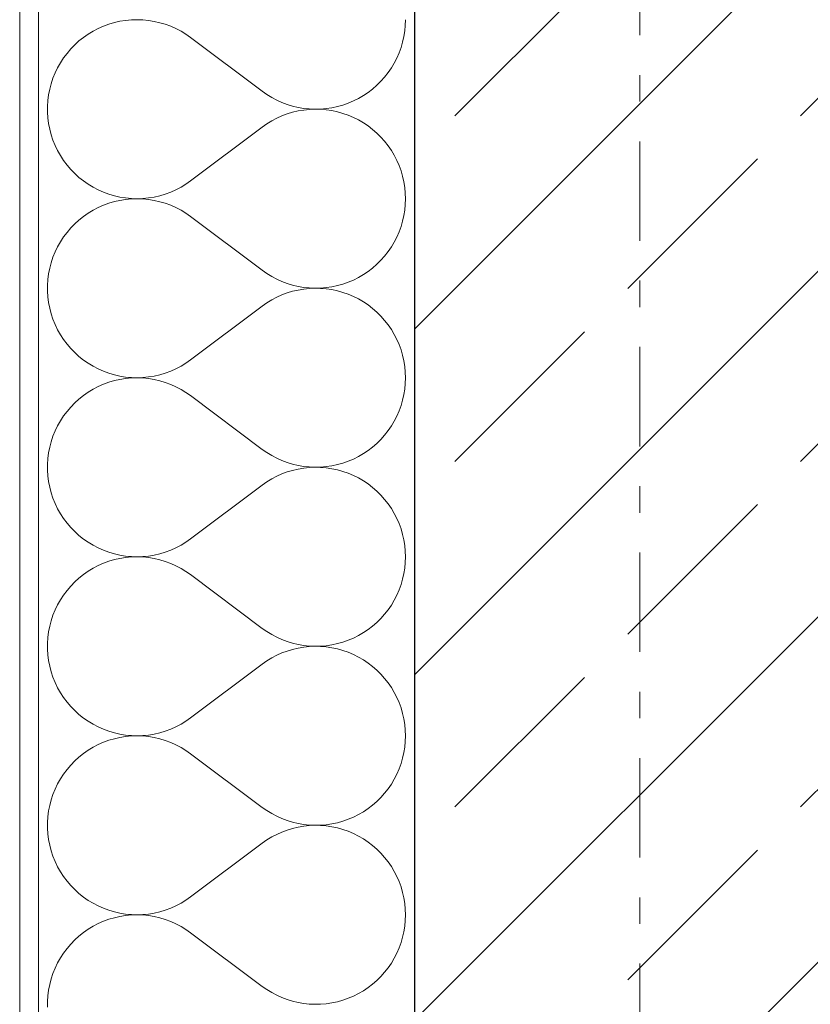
# Model space of a CAD drawing. Extents: x 100 to 2982, y 37 to 2050.
# Tile 45 of 135: x 620 to 662, y 1341 to 1393. Entities that reach past the tile are written whole.
import ezdxf
from ezdxf.xclip import XClip

# ---------------------------------------------------------------- set-up
doc = ezdxf.new("R2010")
doc.units = 0
doc.header["$MEASUREMENT"] = 0
doc.header["$XCLIPFRAME"] = 0
doc.linetypes.add('Przerywana podwójnie', pattern=[54.680554, 26.458333, -10.583333, 7.055556, -10.583333])
for name, color, linetype in [('410-K Osie', 7, 'Continuous'), ('420-K Ściany', 7, 'Continuous'), ('820-G Rysunki Obrazki', 7, 'Continuous')]:
    doc.layers.add(name, color=color, linetype=linetype)

# ---------------------------------------------------------------- blocks, each defined once
blk = doc.blocks.new('*X23')
at = {"layer": '420-K Ściany', "color": 174, "linetype": 'Continuous', "lineweight": 5, "ltscale": 0.2}
for p, q in [((625.137, 1393.388), (624.839, 1393.32)), ((625.438, 1393.436), (625.137, 1393.388)), ((625.743, 1393.465), (625.438, 1393.436)), ((626.048, 1393.474), (625.743, 1393.465)), ((626.353, 1393.464), (626.048, 1393.474)), ((626.658, 1393.434), (626.353, 1393.464)), ((626.959, 1393.385), (626.658, 1393.434)), ((627.257, 1393.316), (626.959, 1393.385)), ((640.316, 1393.173), (640.326, 1393.474)), ((623.708, 1392.864), (623.446, 1392.706)), ((623.979, 1393.005), (623.708, 1392.864)), ((624.259, 1393.129), (623.979, 1393.005)), ((624.546, 1393.234), (624.259, 1393.129)), ((624.839, 1393.32), (624.546, 1393.234)), ((627.55, 1393.229), (627.257, 1393.316)), ((627.836, 1393.123), (627.55, 1393.229)), ((628.115, 1392.998), (627.836, 1393.123)), ((628.386, 1392.857), (628.115, 1392.998)), ((628.647, 1392.698), (628.386, 1392.857)), ((640.24, 1392.576), (640.288, 1392.874)), ((640.288, 1392.874), (640.316, 1393.173)), ((622.957, 1392.341), (622.73, 1392.136)), ((623.196, 1392.532), (622.957, 1392.341)), ((623.446, 1392.706), (623.196, 1392.532)), ((628.897, 1392.522), (628.647, 1392.698)), ((628.897, 1392.522), (632.707, 1389.665)), ((640.174, 1392.282), (640.24, 1392.576)), ((622.517, 1391.917), (622.319, 1391.684)), ((622.73, 1392.136), (622.517, 1391.917)), ((639.987, 1391.71), (640.089, 1391.993)), ((640.089, 1391.993), (640.174, 1392.282)), ((622.136, 1391.439), (621.969, 1391.183)), ((622.319, 1391.684), (622.136, 1391.439)), ((639.729, 1391.166), (639.866, 1391.434)), ((639.866, 1391.434), (639.987, 1391.71)), ((621.819, 1390.917), (621.687, 1390.642)), ((621.969, 1391.183), (621.819, 1390.917)), ((639.404, 1390.659), (639.574, 1390.907)), ((639.574, 1390.907), (639.729, 1391.166)), ((621.572, 1390.359), (621.475, 1390.069)), ((621.687, 1390.642), (621.572, 1390.359)), ((638.804, 1389.985), (639.018, 1390.197)), ((639.018, 1390.197), (639.218, 1390.422)), ((639.218, 1390.422), (639.404, 1390.659)), ((621.398, 1389.773), (621.339, 1389.473)), ((621.475, 1390.069), (621.398, 1389.773)), ((638.338, 1389.604), (638.577, 1389.787)), ((638.577, 1389.787), (638.804, 1389.985)), ((621.3, 1389.17), (621.281, 1388.865)), ((621.339, 1389.473), (621.3, 1389.17)), ((632.707, 1389.665), (632.953, 1389.492)), ((632.953, 1389.492), (633.21, 1389.335)), ((633.21, 1389.335), (633.477, 1389.194)), ((633.477, 1389.194), (633.752, 1389.071)), ((637.28, 1389.033), (637.558, 1389.15)), ((637.558, 1389.15), (637.827, 1389.285)), ((637.827, 1389.285), (638.087, 1389.436)), ((638.087, 1389.436), (638.338, 1389.604)), ((621.281, 1388.865), (621.281, 1388.56)), ((633.752, 1389.071), (634.034, 1388.965)), ((634.034, 1388.965), (634.322, 1388.877)), ((634.322, 1388.877), (634.615, 1388.808)), ((634.615, 1388.808), (634.912, 1388.757)), ((634.912, 1388.668), (634.615, 1388.617)), ((634.912, 1388.757), (635.211, 1388.726)), ((635.211, 1388.7), (634.912, 1388.668)), ((635.211, 1388.726), (635.512, 1388.713)), ((635.512, 1388.712), (635.211, 1388.7)), ((635.512, 1388.713), (635.813, 1388.719)), ((635.813, 1388.706), (635.512, 1388.712)), ((635.813, 1388.719), (636.114, 1388.744)), ((636.114, 1388.681), (635.813, 1388.706)), ((636.114, 1388.744), (636.411, 1388.789)), ((636.411, 1388.637), (636.114, 1388.681)), ((636.411, 1388.789), (636.706, 1388.852)), ((636.706, 1388.574), (636.411, 1388.637)), ((636.706, 1388.852), (636.996, 1388.933)), ((636.996, 1388.933), (637.28, 1389.033)), ((621.281, 1388.56), (621.3, 1388.255)), ((621.3, 1388.255), (621.339, 1387.952)), ((633.477, 1388.231), (633.21, 1388.09)), ((633.752, 1388.354), (633.477, 1388.231)), ((634.034, 1388.46), (633.752, 1388.354)), ((634.322, 1388.548), (634.034, 1388.46)), ((634.615, 1388.617), (634.322, 1388.548)), ((636.996, 1388.492), (636.706, 1388.574)), ((637.28, 1388.392), (636.996, 1388.492)), ((637.558, 1388.275), (637.28, 1388.392)), ((637.827, 1388.14), (637.558, 1388.275)), ((638.087, 1387.989), (637.827, 1388.14)), ((621.339, 1387.952), (621.398, 1387.652)), ((621.398, 1387.652), (621.475, 1387.356)), ((628.897, 1384.903), (632.707, 1387.76)), ((632.953, 1387.933), (632.707, 1387.76)), ((633.21, 1388.09), (632.953, 1387.933)), ((638.338, 1387.821), (638.087, 1387.989)), ((638.577, 1387.638), (638.338, 1387.821)), ((638.804, 1387.44), (638.577, 1387.638)), ((621.475, 1387.356), (621.572, 1387.066)), ((621.572, 1387.066), (621.687, 1386.783)), ((639.018, 1387.228), (638.804, 1387.44)), ((639.218, 1387.004), (639.018, 1387.228)), ((621.687, 1386.783), (621.819, 1386.508)), ((639.404, 1386.766), (639.218, 1387.004)), ((639.574, 1386.518), (639.404, 1386.766)), ((621.819, 1386.508), (621.969, 1386.242)), ((621.969, 1386.242), (622.136, 1385.986)), ((639.729, 1386.259), (639.574, 1386.518)), ((639.866, 1385.991), (639.729, 1386.259)), ((622.136, 1385.986), (622.319, 1385.741)), ((622.319, 1385.741), (622.517, 1385.508)), ((622.517, 1385.508), (622.73, 1385.289)), ((639.987, 1385.715), (639.866, 1385.991)), ((640.089, 1385.432), (639.987, 1385.715)), ((622.73, 1385.289), (622.957, 1385.084)), ((622.957, 1385.084), (623.196, 1384.894)), ((640.174, 1385.143), (640.089, 1385.432)), ((640.24, 1384.849), (640.174, 1385.143)), ((623.196, 1384.894), (623.446, 1384.719)), ((623.446, 1384.719), (623.708, 1384.561)), ((623.708, 1384.561), (623.979, 1384.42)), ((628.115, 1384.427), (628.386, 1384.569)), ((628.386, 1384.569), (628.647, 1384.728)), ((628.647, 1384.728), (628.897, 1384.903)), ((640.288, 1384.552), (640.24, 1384.849)), ((640.316, 1384.252), (640.288, 1384.552)), ((623.979, 1384.42), (624.259, 1384.296)), ((624.259, 1384.296), (624.546, 1384.191)), ((624.546, 1384.191), (624.839, 1384.105)), ((624.839, 1384.105), (625.137, 1384.037)), ((625.137, 1384.037), (625.438, 1383.989)), ((625.438, 1383.913), (625.137, 1383.864)), ((625.438, 1383.989), (625.743, 1383.96)), ((625.743, 1383.941), (625.438, 1383.913)), ((625.743, 1383.96), (626.048, 1383.951)), ((626.048, 1383.951), (625.743, 1383.941)), ((626.048, 1383.951), (626.353, 1383.961)), ((626.353, 1383.94), (626.048, 1383.951)), ((626.353, 1383.961), (626.658, 1383.991)), ((626.658, 1383.91), (626.353, 1383.94)), ((626.658, 1383.991), (626.959, 1384.04)), ((626.959, 1383.861), (626.658, 1383.91)), ((626.959, 1384.04), (627.257, 1384.109)), ((627.257, 1384.109), (627.55, 1384.196)), ((627.55, 1384.196), (627.836, 1384.302)), ((627.836, 1384.302), (628.115, 1384.427)), ((640.326, 1383.951), (640.316, 1384.252)), ((640.316, 1383.65), (640.326, 1383.951)), ((623.979, 1383.482), (623.708, 1383.341)), ((624.259, 1383.605), (623.979, 1383.482)), ((624.546, 1383.71), (624.259, 1383.605)), ((624.839, 1383.797), (624.546, 1383.71)), ((625.137, 1383.864), (624.839, 1383.797)), ((627.257, 1383.793), (626.959, 1383.861)), ((627.55, 1383.705), (627.257, 1383.793)), ((627.836, 1383.599), (627.55, 1383.705)), ((628.115, 1383.475), (627.836, 1383.599)), ((628.386, 1383.333), (628.115, 1383.475)), ((640.288, 1383.35), (640.316, 1383.65)), ((623.196, 1383.008), (622.957, 1382.818)), ((623.446, 1383.182), (623.196, 1383.008)), ((623.708, 1383.341), (623.446, 1383.182)), ((628.647, 1383.174), (628.386, 1383.333)), ((628.897, 1382.998), (628.647, 1383.174)), ((628.897, 1382.998), (632.707, 1380.141)), ((640.174, 1382.758), (640.24, 1383.052)), ((640.24, 1383.052), (640.288, 1383.35)), ((622.517, 1382.393), (622.319, 1382.16)), ((622.73, 1382.612), (622.517, 1382.393)), ((622.957, 1382.818), (622.73, 1382.612)), ((639.987, 1382.186), (640.089, 1382.469)), ((640.089, 1382.469), (640.174, 1382.758)), ((622.136, 1381.916), (621.969, 1381.66)), ((622.319, 1382.16), (622.136, 1381.916)), ((639.729, 1381.642), (639.866, 1381.91)), ((639.866, 1381.91), (639.987, 1382.186)), ((621.819, 1381.394), (621.687, 1381.118)), ((621.969, 1381.66), (621.819, 1381.394)), ((639.404, 1381.135), (639.574, 1381.383)), ((639.574, 1381.383), (639.729, 1381.642)), ((621.572, 1380.835), (621.475, 1380.545)), ((621.687, 1381.118), (621.572, 1380.835)), ((639.018, 1380.673), (639.218, 1380.898)), ((639.218, 1380.898), (639.404, 1381.135)), ((621.398, 1380.25), (621.339, 1379.95)), ((621.475, 1380.545), (621.398, 1380.25)), ((638.338, 1380.08), (638.577, 1380.263)), ((638.577, 1380.263), (638.804, 1380.461)), ((638.804, 1380.461), (639.018, 1380.673)), ((621.339, 1379.95), (621.3, 1379.647)), ((632.707, 1380.141), (632.953, 1379.968)), ((632.953, 1379.968), (633.21, 1379.811)), ((633.21, 1379.811), (633.477, 1379.671)), ((637.558, 1379.626), (637.827, 1379.761)), ((637.827, 1379.761), (638.087, 1379.912)), ((638.087, 1379.912), (638.338, 1380.08)), ((621.3, 1379.647), (621.281, 1379.342)), ((621.281, 1379.342), (621.281, 1379.036)), ((633.477, 1379.671), (633.752, 1379.547)), ((633.752, 1379.547), (634.034, 1379.441)), ((634.034, 1379.441), (634.322, 1379.354)), ((634.322, 1379.354), (634.615, 1379.284)), ((634.615, 1379.284), (634.912, 1379.234)), ((634.912, 1379.234), (635.211, 1379.202)), ((635.211, 1379.202), (635.512, 1379.189)), ((635.512, 1379.189), (635.813, 1379.195)), ((635.813, 1379.195), (636.114, 1379.221)), ((636.114, 1379.221), (636.411, 1379.265)), ((636.411, 1379.265), (636.706, 1379.328)), ((636.706, 1379.328), (636.996, 1379.409)), ((636.996, 1379.409), (637.28, 1379.509)), ((637.28, 1379.509), (637.558, 1379.626)), ((621.281, 1379.036), (621.3, 1378.731)), ((621.3, 1378.731), (621.339, 1378.428)), ((633.477, 1378.707), (633.21, 1378.567)), ((633.752, 1378.83), (633.477, 1378.707)), ((634.034, 1378.936), (633.752, 1378.83)), ((634.322, 1379.024), (634.034, 1378.936)), ((634.615, 1379.093), (634.322, 1379.024)), ((634.912, 1379.144), (634.615, 1379.093)), ((635.211, 1379.176), (634.912, 1379.144)), ((635.512, 1379.189), (635.211, 1379.176)), ((635.813, 1379.182), (635.512, 1379.189)), ((636.114, 1379.157), (635.813, 1379.182)), ((636.411, 1379.113), (636.114, 1379.157)), ((636.706, 1379.05), (636.411, 1379.113)), ((636.996, 1378.968), (636.706, 1379.05)), ((637.28, 1378.869), (636.996, 1378.968)), ((637.558, 1378.751), (637.28, 1378.869)), ((637.827, 1378.617), (637.558, 1378.751)), ((621.339, 1378.428), (621.398, 1378.128)), ((628.897, 1375.379), (632.707, 1378.236)), ((632.953, 1378.409), (632.707, 1378.236)), ((633.21, 1378.567), (632.953, 1378.409)), ((638.087, 1378.465), (637.827, 1378.617)), ((638.338, 1378.297), (638.087, 1378.465)), ((638.577, 1378.114), (638.338, 1378.297)), ((621.398, 1378.128), (621.475, 1377.832)), ((621.475, 1377.832), (621.572, 1377.543)), ((638.804, 1377.916), (638.577, 1378.114)), ((639.018, 1377.705), (638.804, 1377.916)), ((639.218, 1377.48), (639.018, 1377.705)), ((621.572, 1377.543), (621.687, 1377.259)), ((621.687, 1377.259), (621.819, 1376.984)), ((639.404, 1377.243), (639.218, 1377.48)), ((639.574, 1376.994), (639.404, 1377.243)), ((621.819, 1376.984), (621.969, 1376.718)), ((621.969, 1376.718), (622.136, 1376.462)), ((639.729, 1376.735), (639.574, 1376.994)), ((639.866, 1376.467), (639.729, 1376.735)), ((622.136, 1376.462), (622.319, 1376.217)), ((622.319, 1376.217), (622.517, 1375.985)), ((639.987, 1376.191), (639.866, 1376.467)), ((640.089, 1375.908), (639.987, 1376.191)), ((622.517, 1375.985), (622.73, 1375.765)), ((622.73, 1375.765), (622.957, 1375.56)), ((622.957, 1375.56), (623.196, 1375.37)), ((640.174, 1375.619), (640.089, 1375.908)), ((640.24, 1375.325), (640.174, 1375.619)), ((623.196, 1375.37), (623.446, 1375.195)), ((623.446, 1375.195), (623.708, 1375.037)), ((623.708, 1375.037), (623.979, 1374.896)), ((628.115, 1374.903), (628.386, 1375.045)), ((628.386, 1375.045), (628.647, 1375.204)), ((628.647, 1375.204), (628.897, 1375.379)), ((640.288, 1375.028), (640.24, 1375.325)), ((640.316, 1374.728), (640.288, 1375.028)), ((623.979, 1374.896), (624.259, 1374.773)), ((624.259, 1374.773), (624.546, 1374.667)), ((624.546, 1374.667), (624.839, 1374.581)), ((624.839, 1374.581), (625.137, 1374.513)), ((625.137, 1374.513), (625.438, 1374.465)), ((626.658, 1374.467), (626.959, 1374.516)), ((626.959, 1374.516), (627.257, 1374.585)), ((627.257, 1374.585), (627.55, 1374.673)), ((627.55, 1374.673), (627.836, 1374.779)), ((627.836, 1374.779), (628.115, 1374.903)), ((640.326, 1374.427), (640.316, 1374.728)), ((623.979, 1373.958), (623.708, 1373.817)), ((624.259, 1374.081), (623.979, 1373.958)), ((624.546, 1374.186), (624.259, 1374.081)), ((624.839, 1374.273), (624.546, 1374.186)), ((625.137, 1374.34), (624.839, 1374.273)), ((625.438, 1374.389), (625.137, 1374.34)), ((625.438, 1374.465), (625.743, 1374.436)), ((625.743, 1374.418), (625.438, 1374.389)), ((625.743, 1374.436), (626.048, 1374.427)), ((626.048, 1374.427), (625.743, 1374.418)), ((626.048, 1374.427), (626.353, 1374.437)), ((626.353, 1374.417), (626.048, 1374.427)), ((626.353, 1374.437), (626.658, 1374.467)), ((626.658, 1374.387), (626.353, 1374.417)), ((626.959, 1374.337), (626.658, 1374.387)), ((627.257, 1374.269), (626.959, 1374.337)), ((627.55, 1374.181), (627.257, 1374.269)), ((627.836, 1374.075), (627.55, 1374.181)), ((628.115, 1373.951), (627.836, 1374.075)), ((640.288, 1373.826), (640.316, 1374.126)), ((640.316, 1374.126), (640.326, 1374.427)), ((623.196, 1373.484), (622.957, 1373.294)), ((623.446, 1373.659), (623.196, 1373.484)), ((623.708, 1373.817), (623.446, 1373.659)), ((628.386, 1373.809), (628.115, 1373.951)), ((628.647, 1373.65), (628.386, 1373.809)), ((628.897, 1373.474), (628.647, 1373.65)), ((628.897, 1373.474), (632.707, 1370.617)), ((640.174, 1373.235), (640.24, 1373.529)), ((640.24, 1373.529), (640.288, 1373.826)), ((622.73, 1373.089), (622.517, 1372.869)), ((622.957, 1373.294), (622.73, 1373.089)), ((639.987, 1372.662), (640.089, 1372.946)), ((640.089, 1372.946), (640.174, 1373.235)), ((622.136, 1372.392), (621.969, 1372.136)), ((622.319, 1372.637), (622.136, 1372.392)), ((622.517, 1372.869), (622.319, 1372.637)), ((639.729, 1372.118), (639.866, 1372.386)), ((639.866, 1372.386), (639.987, 1372.662)), ((621.819, 1371.87), (621.687, 1371.594)), ((621.969, 1372.136), (621.819, 1371.87)), ((639.404, 1371.611), (639.574, 1371.86)), ((639.574, 1371.86), (639.729, 1372.118)), ((621.687, 1371.594), (621.572, 1371.311)), ((639.018, 1371.149), (639.218, 1371.374)), ((639.218, 1371.374), (639.404, 1371.611)), ((621.475, 1371.021), (621.398, 1370.726)), ((621.572, 1371.311), (621.475, 1371.021)), ((638.577, 1370.739), (638.804, 1370.937)), ((638.804, 1370.937), (639.018, 1371.149)), ((621.339, 1370.426), (621.3, 1370.123)), ((621.398, 1370.726), (621.339, 1370.426)), ((632.707, 1370.617), (632.953, 1370.444)), ((632.953, 1370.444), (633.21, 1370.287)), ((633.21, 1370.287), (633.477, 1370.147)), ((637.827, 1370.237), (638.087, 1370.389)), ((638.087, 1370.389), (638.338, 1370.556)), ((638.338, 1370.556), (638.577, 1370.739)), ((621.3, 1370.123), (621.281, 1369.818)), ((621.281, 1369.818), (621.281, 1369.512)), ((633.477, 1370.147), (633.752, 1370.023)), ((633.752, 1370.023), (634.034, 1369.918)), ((634.034, 1369.918), (634.322, 1369.83)), ((634.322, 1369.83), (634.615, 1369.761)), ((636.411, 1369.741), (636.706, 1369.804)), ((636.706, 1369.804), (636.996, 1369.885)), ((636.996, 1369.885), (637.28, 1369.985)), ((637.28, 1369.985), (637.558, 1370.102)), ((637.558, 1370.102), (637.827, 1370.237)), ((621.281, 1369.512), (621.3, 1369.207)), ((633.752, 1369.307), (633.477, 1369.183)), ((634.034, 1369.412), (633.752, 1369.307)), ((634.322, 1369.5), (634.034, 1369.412)), ((634.615, 1369.569), (634.322, 1369.5)), ((634.615, 1369.761), (634.912, 1369.71)), ((634.912, 1369.62), (634.615, 1369.569)), ((634.912, 1369.71), (635.211, 1369.678)), ((635.211, 1369.652), (634.912, 1369.62)), ((635.211, 1369.678), (635.512, 1369.665)), ((635.512, 1369.665), (635.211, 1369.652)), ((635.512, 1369.665), (635.813, 1369.672)), ((635.813, 1369.658), (635.512, 1369.665)), ((635.813, 1369.672), (636.114, 1369.697)), ((636.114, 1369.633), (635.813, 1369.658)), ((636.114, 1369.697), (636.411, 1369.741)), ((636.411, 1369.589), (636.114, 1369.633)), ((636.706, 1369.526), (636.411, 1369.589)), ((636.996, 1369.445), (636.706, 1369.526)), ((637.28, 1369.345), (636.996, 1369.445)), ((637.558, 1369.227), (637.28, 1369.345)), ((621.3, 1369.207), (621.339, 1368.904)), ((621.339, 1368.904), (621.398, 1368.604)), ((632.953, 1368.886), (632.707, 1368.713)), ((633.21, 1369.043), (632.953, 1368.886)), ((633.477, 1369.183), (633.21, 1369.043)), ((637.827, 1369.093), (637.558, 1369.227)), ((638.087, 1368.941), (637.827, 1369.093)), ((638.338, 1368.774), (638.087, 1368.941)), ((638.577, 1368.591), (638.338, 1368.774)), ((621.398, 1368.604), (621.475, 1368.309)), ((621.475, 1368.309), (621.572, 1368.019)), ((628.897, 1365.855), (632.707, 1368.713)), ((638.804, 1368.393), (638.577, 1368.591)), ((639.018, 1368.181), (638.804, 1368.393)), ((621.572, 1368.019), (621.687, 1367.735)), ((621.687, 1367.735), (621.819, 1367.46)), ((639.218, 1367.956), (639.018, 1368.181)), ((639.404, 1367.719), (639.218, 1367.956)), ((639.574, 1367.47), (639.404, 1367.719)), ((621.819, 1367.46), (621.969, 1367.194)), ((621.969, 1367.194), (622.136, 1366.938)), ((639.729, 1367.212), (639.574, 1367.47)), ((639.866, 1366.944), (639.729, 1367.212)), ((622.136, 1366.938), (622.319, 1366.693)), ((622.319, 1366.693), (622.517, 1366.461)), ((639.987, 1366.668), (639.866, 1366.944)), ((640.089, 1366.384), (639.987, 1366.668)), ((622.517, 1366.461), (622.73, 1366.241)), ((622.73, 1366.241), (622.957, 1366.036)), ((640.174, 1366.095), (640.089, 1366.384)), ((640.24, 1365.801), (640.174, 1366.095)), ((622.957, 1366.036), (623.196, 1365.846)), ((623.196, 1365.846), (623.446, 1365.671)), ((623.446, 1365.671), (623.708, 1365.513)), ((628.386, 1365.521), (628.647, 1365.68)), ((628.647, 1365.68), (628.897, 1365.855)), ((640.288, 1365.504), (640.24, 1365.801)), ((623.708, 1365.513), (623.979, 1365.372)), ((623.979, 1365.372), (624.259, 1365.249)), ((624.259, 1365.249), (624.546, 1365.144)), ((624.546, 1365.144), (624.839, 1365.057)), ((624.839, 1365.057), (625.137, 1364.99)), ((626.959, 1364.993), (627.257, 1365.061)), ((627.257, 1365.061), (627.55, 1365.149)), ((627.55, 1365.149), (627.836, 1365.255)), ((627.836, 1365.255), (628.115, 1365.379)), ((628.115, 1365.379), (628.386, 1365.521)), ((640.316, 1365.204), (640.288, 1365.504)), ((640.326, 1364.903), (640.316, 1365.204)), ((624.259, 1364.557), (623.979, 1364.434)), ((624.546, 1364.662), (624.259, 1364.557)), ((624.839, 1364.749), (624.546, 1364.662)), ((625.137, 1364.817), (624.839, 1364.749)), ((625.137, 1364.99), (625.438, 1364.941)), ((625.438, 1364.865), (625.137, 1364.817)), ((625.438, 1364.941), (625.743, 1364.912)), ((625.743, 1364.894), (625.438, 1364.865)), ((625.743, 1364.912), (626.048, 1364.903)), ((626.048, 1364.903), (625.743, 1364.894)), ((626.048, 1364.903), (626.353, 1364.913)), ((626.353, 1364.893), (626.048, 1364.903)), ((626.353, 1364.913), (626.658, 1364.943)), ((626.658, 1364.863), (626.353, 1364.893)), ((626.658, 1364.943), (626.959, 1364.993)), ((626.959, 1364.814), (626.658, 1364.863)), ((627.257, 1364.745), (626.959, 1364.814)), ((627.55, 1364.657), (627.257, 1364.745)), ((627.836, 1364.551), (627.55, 1364.657)), ((628.115, 1364.427), (627.836, 1364.551)), ((640.288, 1364.302), (640.316, 1364.602)), ((640.316, 1364.602), (640.326, 1364.903)), ((623.446, 1364.135), (623.196, 1363.96)), ((623.708, 1364.293), (623.446, 1364.135)), ((623.979, 1364.434), (623.708, 1364.293)), ((628.386, 1364.285), (628.115, 1364.427)), ((628.647, 1364.126), (628.386, 1364.285)), ((628.897, 1363.951), (628.647, 1364.126)), ((640.174, 1363.711), (640.24, 1364.005)), ((640.24, 1364.005), (640.288, 1364.302)), ((622.73, 1363.565), (622.517, 1363.345)), ((622.957, 1363.77), (622.73, 1363.565)), ((623.196, 1363.96), (622.957, 1363.77)), ((628.897, 1363.951), (632.707, 1361.094)), ((640.089, 1363.422), (640.174, 1363.711)), ((622.319, 1363.113), (622.136, 1362.868)), ((622.517, 1363.345), (622.319, 1363.113)), ((639.866, 1362.862), (639.987, 1363.139)), ((639.987, 1363.139), (640.089, 1363.422)), ((621.969, 1362.612), (621.819, 1362.346)), ((622.136, 1362.868), (621.969, 1362.612)), ((639.574, 1362.336), (639.729, 1362.595)), ((639.729, 1362.595), (639.866, 1362.862)), ((621.687, 1362.071), (621.572, 1361.787)), ((621.819, 1362.346), (621.687, 1362.071)), ((639.218, 1361.85), (639.404, 1362.087)), ((639.404, 1362.087), (639.574, 1362.336)), ((621.475, 1361.497), (621.398, 1361.202)), ((621.572, 1361.787), (621.475, 1361.497)), ((638.577, 1361.216), (638.804, 1361.413)), ((638.804, 1361.413), (639.018, 1361.625)), ((639.018, 1361.625), (639.218, 1361.85)), ((621.339, 1360.902), (621.3, 1360.599)), ((621.398, 1361.202), (621.339, 1360.902)), ((632.707, 1361.094), (632.953, 1360.921)), ((632.953, 1360.921), (633.21, 1360.763)), ((637.827, 1360.713), (638.087, 1360.865)), ((638.087, 1360.865), (638.338, 1361.032)), ((638.338, 1361.032), (638.577, 1361.216)), ((621.3, 1360.599), (621.281, 1360.294)), ((633.21, 1360.763), (633.477, 1360.623)), ((633.477, 1360.623), (633.752, 1360.5)), ((633.752, 1360.5), (634.034, 1360.394)), ((634.034, 1360.394), (634.322, 1360.306)), ((636.706, 1360.28), (636.996, 1360.362)), ((636.996, 1360.362), (637.28, 1360.461)), ((637.28, 1360.461), (637.558, 1360.579)), ((637.558, 1360.579), (637.827, 1360.713)), ((621.281, 1360.294), (621.281, 1359.988)), ((621.281, 1359.988), (621.3, 1359.683)), ((634.034, 1359.889), (633.752, 1359.783)), ((634.322, 1359.976), (634.034, 1359.889)), ((634.322, 1360.306), (634.615, 1360.237)), ((634.615, 1360.046), (634.322, 1359.976)), ((634.615, 1360.237), (634.912, 1360.186)), ((634.912, 1360.096), (634.615, 1360.046)), ((634.912, 1360.186), (635.211, 1360.154)), ((635.211, 1360.128), (634.912, 1360.096)), ((635.211, 1360.154), (635.512, 1360.141)), ((635.512, 1360.141), (635.211, 1360.128)), ((635.512, 1360.141), (635.813, 1360.148)), ((635.813, 1360.135), (635.512, 1360.141)), ((635.813, 1360.148), (636.114, 1360.173)), ((636.114, 1360.109), (635.813, 1360.135)), ((636.114, 1360.173), (636.411, 1360.217)), ((636.411, 1360.065), (636.114, 1360.109)), ((636.411, 1360.217), (636.706, 1360.28)), ((636.706, 1360.002), (636.411, 1360.065)), ((636.996, 1359.921), (636.706, 1360.002)), ((637.28, 1359.821), (636.996, 1359.921)), ((637.558, 1359.704), (637.28, 1359.821)), ((621.3, 1359.683), (621.339, 1359.38)), ((621.339, 1359.38), (621.398, 1359.08)), ((632.953, 1359.362), (632.707, 1359.189)), ((633.21, 1359.519), (632.953, 1359.362)), ((633.477, 1359.659), (633.21, 1359.519)), ((633.752, 1359.783), (633.477, 1359.659)), ((637.827, 1359.569), (637.558, 1359.704)), ((638.087, 1359.417), (637.827, 1359.569)), ((638.338, 1359.25), (638.087, 1359.417)), ((621.398, 1359.08), (621.475, 1358.785)), ((621.475, 1358.785), (621.572, 1358.495)), ((628.897, 1356.332), (632.707, 1359.189)), ((638.577, 1359.067), (638.338, 1359.25)), ((638.804, 1358.869), (638.577, 1359.067)), ((639.018, 1358.657), (638.804, 1358.869)), ((621.572, 1358.495), (621.687, 1358.212)), ((639.218, 1358.432), (639.018, 1358.657)), ((639.404, 1358.195), (639.218, 1358.432)), ((621.687, 1358.212), (621.819, 1357.936)), ((621.819, 1357.936), (621.969, 1357.67)), ((639.574, 1357.946), (639.404, 1358.195)), ((639.729, 1357.688), (639.574, 1357.946)), ((621.969, 1357.67), (622.136, 1357.414)), ((622.136, 1357.414), (622.319, 1357.169)), ((639.866, 1357.42), (639.729, 1357.688)), ((639.987, 1357.144), (639.866, 1357.42)), ((622.319, 1357.169), (622.517, 1356.937)), ((622.517, 1356.937), (622.73, 1356.718)), ((622.73, 1356.718), (622.957, 1356.512)), ((640.089, 1356.861), (639.987, 1357.144)), ((640.174, 1356.571), (640.089, 1356.861)), ((622.957, 1356.512), (623.196, 1356.322)), ((623.196, 1356.322), (623.446, 1356.148)), ((623.446, 1356.148), (623.708, 1355.989)), ((628.386, 1355.997), (628.647, 1356.156)), ((628.647, 1356.156), (628.897, 1356.332)), ((640.24, 1356.278), (640.174, 1356.571)), ((640.288, 1355.98), (640.24, 1356.278)), ((623.708, 1355.989), (623.979, 1355.848)), ((623.979, 1355.848), (624.259, 1355.725)), ((624.259, 1355.725), (624.546, 1355.62)), ((624.546, 1355.62), (624.839, 1355.533)), ((627.257, 1355.537), (627.55, 1355.625)), ((627.55, 1355.625), (627.836, 1355.731)), ((627.836, 1355.731), (628.115, 1355.855)), ((628.115, 1355.855), (628.386, 1355.997)), ((640.316, 1355.68), (640.288, 1355.98)), ((640.326, 1355.379), (640.316, 1355.68)), ((624.546, 1355.139), (624.259, 1355.034)), ((624.839, 1355.225), (624.546, 1355.139)), ((624.839, 1355.533), (625.137, 1355.466)), ((625.137, 1355.293), (624.839, 1355.225)), ((625.137, 1355.466), (625.438, 1355.417)), ((625.438, 1355.341), (625.137, 1355.293)), ((625.438, 1355.417), (625.743, 1355.389)), ((625.743, 1355.37), (625.438, 1355.341)), ((625.743, 1355.389), (626.048, 1355.379)), ((626.048, 1355.379), (625.743, 1355.37)), ((626.048, 1355.379), (626.353, 1355.39)), ((626.353, 1355.369), (626.048, 1355.379)), ((626.353, 1355.39), (626.658, 1355.419)), ((626.658, 1355.339), (626.353, 1355.369)), ((626.658, 1355.419), (626.959, 1355.469)), ((626.959, 1355.29), (626.658, 1355.339)), ((626.959, 1355.469), (627.257, 1355.537)), ((627.257, 1355.221), (626.959, 1355.29)), ((627.55, 1355.134), (627.257, 1355.221)), ((627.836, 1355.028), (627.55, 1355.134)), ((640.316, 1355.078), (640.326, 1355.379)), ((623.446, 1354.611), (623.196, 1354.436)), ((623.708, 1354.769), (623.446, 1354.611)), ((623.979, 1354.91), (623.708, 1354.769)), ((624.259, 1355.034), (623.979, 1354.91)), ((628.115, 1354.903), (627.836, 1355.028)), ((628.386, 1354.761), (628.115, 1354.903)), ((628.647, 1354.602), (628.386, 1354.761)), ((628.897, 1354.427), (628.647, 1354.602)), ((640.24, 1354.481), (640.288, 1354.778)), ((640.288, 1354.778), (640.316, 1355.078)), ((622.957, 1354.246), (622.73, 1354.041)), ((623.196, 1354.436), (622.957, 1354.246)), ((628.897, 1354.427), (632.707, 1351.57)), ((640.089, 1353.898), (640.174, 1354.187)), ((640.174, 1354.187), (640.24, 1354.481)), ((622.319, 1353.589), (622.136, 1353.344)), ((622.517, 1353.822), (622.319, 1353.589)), ((622.73, 1354.041), (622.517, 1353.822)), ((639.866, 1353.339), (639.987, 1353.615)), ((639.987, 1353.615), (640.089, 1353.898)), ((621.969, 1353.088), (621.819, 1352.822)), ((622.136, 1353.344), (621.969, 1353.088)), ((639.574, 1352.812), (639.729, 1353.071)), ((639.729, 1353.071), (639.866, 1353.339)), ((621.687, 1352.547), (621.572, 1352.264)), ((621.819, 1352.822), (621.687, 1352.547)), ((639.218, 1352.326), (639.404, 1352.564)), ((639.404, 1352.564), (639.574, 1352.812)), ((621.475, 1351.974), (621.398, 1351.678)), ((621.572, 1352.264), (621.475, 1351.974)), ((638.804, 1351.89), (639.018, 1352.101)), ((639.018, 1352.101), (639.218, 1352.326)), ((621.398, 1351.678), (621.339, 1351.378)), ((632.707, 1351.57), (632.953, 1351.397)), ((638.087, 1351.341), (638.338, 1351.509)), ((638.338, 1351.509), (638.577, 1351.692)), ((638.577, 1351.692), (638.804, 1351.89)), ((621.3, 1351.075), (621.281, 1350.77)), ((621.339, 1351.378), (621.3, 1351.075)), ((632.953, 1351.397), (633.21, 1351.24)), ((633.21, 1351.24), (633.477, 1351.099)), ((633.477, 1351.099), (633.752, 1350.976)), ((633.752, 1350.976), (634.034, 1350.87)), ((636.996, 1350.838), (637.28, 1350.937)), ((637.28, 1350.937), (637.558, 1351.055)), ((637.558, 1351.055), (637.827, 1351.19)), ((637.827, 1351.19), (638.087, 1351.341)), ((621.281, 1350.77), (621.281, 1350.465)), ((621.281, 1350.465), (621.3, 1350.16)), ((634.034, 1350.87), (634.322, 1350.782)), ((634.322, 1350.452), (634.034, 1350.365)), ((634.322, 1350.782), (634.615, 1350.713)), ((634.615, 1350.522), (634.322, 1350.452)), ((634.615, 1350.713), (634.912, 1350.662)), ((634.912, 1350.572), (634.615, 1350.522)), ((634.912, 1350.662), (635.211, 1350.63)), ((635.211, 1350.604), (634.912, 1350.572)), ((635.211, 1350.63), (635.512, 1350.618)), ((635.512, 1350.617), (635.211, 1350.604)), ((635.512, 1350.618), (635.813, 1350.624)), ((635.813, 1350.611), (635.512, 1350.617)), ((635.813, 1350.624), (636.114, 1350.649)), ((636.114, 1350.586), (635.813, 1350.611)), ((636.114, 1350.649), (636.411, 1350.693)), ((636.411, 1350.541), (636.114, 1350.586)), ((636.411, 1350.693), (636.706, 1350.756)), ((636.706, 1350.478), (636.411, 1350.541)), ((636.706, 1350.756), (636.996, 1350.838)), ((636.996, 1350.397), (636.706, 1350.478)), ((637.28, 1350.297), (636.996, 1350.397)), ((621.3, 1350.16), (621.339, 1349.857)), ((633.21, 1349.995), (632.953, 1349.838)), ((633.477, 1350.136), (633.21, 1349.995)), ((633.752, 1350.259), (633.477, 1350.136)), ((634.034, 1350.365), (633.752, 1350.259)), ((637.558, 1350.18), (637.28, 1350.297)), ((637.827, 1350.045), (637.558, 1350.18)), ((638.087, 1349.894), (637.827, 1350.045)), ((638.338, 1349.726), (638.087, 1349.894)), ((621.339, 1349.857), (621.398, 1349.557)), ((621.398, 1349.557), (621.475, 1349.261)), ((628.897, 1346.808), (632.707, 1349.665)), ((632.953, 1349.838), (632.707, 1349.665)), ((638.577, 1349.543), (638.338, 1349.726)), ((638.804, 1349.345), (638.577, 1349.543)), ((639.018, 1349.133), (638.804, 1349.345)), ((621.475, 1349.261), (621.572, 1348.971)), ((621.572, 1348.971), (621.687, 1348.688)), ((639.218, 1348.908), (639.018, 1349.133)), ((639.404, 1348.671), (639.218, 1348.908)), ((621.687, 1348.688), (621.819, 1348.413)), ((621.819, 1348.413), (621.969, 1348.146)), ((639.574, 1348.423), (639.404, 1348.671)), ((639.729, 1348.164), (639.574, 1348.423)), ((621.969, 1348.146), (622.136, 1347.89)), ((622.136, 1347.89), (622.319, 1347.646)), ((639.866, 1347.896), (639.729, 1348.164)), ((639.987, 1347.62), (639.866, 1347.896)), ((622.319, 1347.646), (622.517, 1347.413)), ((622.517, 1347.413), (622.73, 1347.194)), ((640.089, 1347.337), (639.987, 1347.62)), ((640.174, 1347.048), (640.089, 1347.337)), ((622.73, 1347.194), (622.957, 1346.989)), ((622.957, 1346.989), (623.196, 1346.798)), ((623.196, 1346.798), (623.446, 1346.624)), ((628.647, 1346.632), (628.897, 1346.808)), ((640.24, 1346.754), (640.174, 1347.048)), ((640.288, 1346.456), (640.24, 1346.754)), ((623.446, 1346.624), (623.708, 1346.466)), ((623.708, 1346.466), (623.979, 1346.325)), ((623.979, 1346.325), (624.259, 1346.201)), ((624.259, 1346.201), (624.546, 1346.096)), ((627.55, 1346.101), (627.836, 1346.207)), ((627.836, 1346.207), (628.115, 1346.331)), ((628.115, 1346.331), (628.386, 1346.473)), ((628.386, 1346.473), (628.647, 1346.632)), ((640.316, 1346.157), (640.288, 1346.456)), ((624.546, 1346.096), (624.839, 1346.01)), ((624.839, 1345.701), (624.546, 1345.615)), ((624.839, 1346.01), (625.137, 1345.942)), ((625.137, 1345.769), (624.839, 1345.701)), ((625.137, 1345.942), (625.438, 1345.894)), ((625.438, 1345.817), (625.137, 1345.769)), ((625.438, 1345.894), (625.743, 1345.865)), ((625.743, 1345.846), (625.438, 1345.817)), ((625.743, 1345.865), (626.048, 1345.855)), ((626.048, 1345.855), (625.743, 1345.846)), ((626.048, 1345.855), (626.353, 1345.866)), ((626.353, 1345.845), (626.048, 1345.855)), ((626.353, 1345.866), (626.658, 1345.896)), ((626.658, 1345.815), (626.353, 1345.845)), ((626.658, 1345.896), (626.959, 1345.945)), ((626.959, 1345.766), (626.658, 1345.815)), ((626.959, 1345.945), (627.257, 1346.014)), ((627.257, 1345.697), (626.959, 1345.766)), ((627.257, 1346.014), (627.55, 1346.101)), ((627.55, 1345.61), (627.257, 1345.697)), ((640.326, 1345.855), (640.316, 1346.157)), ((640.316, 1345.554), (640.326, 1345.855)), ((623.708, 1345.245), (623.446, 1345.087)), ((623.979, 1345.386), (623.708, 1345.245)), ((624.259, 1345.51), (623.979, 1345.386)), ((624.546, 1345.615), (624.259, 1345.51)), ((627.836, 1345.504), (627.55, 1345.61)), ((628.115, 1345.379), (627.836, 1345.504)), ((628.386, 1345.237), (628.115, 1345.379)), ((628.647, 1345.078), (628.386, 1345.237)), ((640.24, 1344.957), (640.288, 1345.255)), ((640.288, 1345.255), (640.316, 1345.554)), ((622.957, 1344.722), (622.73, 1344.517)), ((623.196, 1344.913), (622.957, 1344.722)), ((623.446, 1345.087), (623.196, 1344.913)), ((628.897, 1344.903), (628.647, 1345.078)), ((628.897, 1344.903), (632.707, 1342.046)), ((640.089, 1344.374), (640.174, 1344.663)), ((640.174, 1344.663), (640.24, 1344.957)), ((622.517, 1344.298), (622.319, 1344.065)), ((622.73, 1344.517), (622.517, 1344.298)), ((639.987, 1344.091), (640.089, 1344.374)), ((622.136, 1343.82), (621.969, 1343.564)), ((622.319, 1344.065), (622.136, 1343.82)), ((639.729, 1343.547), (639.866, 1343.815)), ((639.866, 1343.815), (639.987, 1344.091)), ((621.819, 1343.298), (621.687, 1343.023)), ((621.969, 1343.564), (621.819, 1343.298)), ((639.404, 1343.04), (639.574, 1343.288)), ((639.574, 1343.288), (639.729, 1343.547)), ((621.572, 1342.74), (621.475, 1342.45)), ((621.687, 1343.023), (621.572, 1342.74)), ((638.804, 1342.366), (639.018, 1342.578)), ((639.018, 1342.578), (639.218, 1342.803)), ((639.218, 1342.803), (639.404, 1343.04)), ((621.398, 1342.154), (621.339, 1341.854)), ((621.475, 1342.45), (621.398, 1342.154)), ((632.707, 1342.046), (632.953, 1341.873)), ((638.338, 1341.985), (638.577, 1342.168)), ((638.577, 1342.168), (638.804, 1342.366)), ((621.3, 1341.551), (621.281, 1341.246)), ((621.339, 1341.854), (621.3, 1341.551)), ((632.953, 1341.873), (633.21, 1341.716)), ((633.21, 1341.716), (633.477, 1341.575)), ((633.477, 1341.575), (633.752, 1341.452)), ((637.28, 1341.414), (637.558, 1341.531)), ((637.558, 1341.531), (637.827, 1341.666)), ((637.827, 1341.666), (638.087, 1341.817)), ((638.087, 1341.817), (638.338, 1341.985)), ((621.281, 1341.246), (621.281, 1340.941)), ((633.752, 1341.452), (634.034, 1341.346)), ((634.034, 1341.346), (634.322, 1341.258)), ((634.322, 1341.258), (634.615, 1341.189)), ((634.615, 1341.189), (634.912, 1341.138)), ((634.912, 1341.138), (635.211, 1341.107)), ((635.211, 1341.107), (635.512, 1341.094)), ((635.512, 1341.094), (635.813, 1341.1)), ((635.813, 1341.1), (636.114, 1341.125)), ((636.114, 1341.125), (636.411, 1341.17)), ((636.411, 1341.17), (636.706, 1341.233)), ((636.706, 1341.233), (636.996, 1341.314)), ((636.996, 1341.314), (637.28, 1341.414))]:
    blk.add_line(p, q, dxfattribs=at)
blk = doc.blocks.new('Rysunek_1_1', base_point=(-18316.349, -206.526))
at = {"layer": '420-K Ściany', "linetype": 'Continuous', "lineweight": 5}
h = blk.add_hatch(dxfattribs=at)
h.set_pattern_fill('Tynk_0001', color=176, style=0, pattern_type=2)
h.set_pattern_definition([(0, (-18316.349, -206.5255), (0, 8.660254), [0, -5]), (0, (-18313.849, -202.195), (0, 8.660254), [0, -5])])
h.paths.add_polyline_path([(619.802, 1483.009), (619.802, 1179.009), (620.802, 1179.576), (620.802, 1482.531)])
h = blk.add_hatch(dxfattribs=at)
h.set_pattern_fill('Beton_zbrojony_0001', color=170, style=0, pattern_type=2)
h.set_pattern_definition([(45, (-18316.349, -206.526), (-9.192388, 9.192388), []), (45, (-18320.945, -201.929), (-9.192388, 9.192388), [9.75, -3.25])])
h.paths.add_polyline_path([(664.802, 1204.509), (664.802, 1461.509), (640.802, 1461.509), (640.802, 1204.509)])
at = {"layer": '410-K Osie', "color": 4, "linetype": 'Przerywana podwójnie', "lineweight": 13, "ltscale": 0.2}
blk.add_line((652.802, 1813.509), (652.802, 529.46), dxfattribs=at)
blk.add_line((652.802, 1813.509), (652.802, 529.46), dxfattribs=at)
at = {"layer": '420-K Ściany', "color": 67, "linetype": 'Continuous', "lineweight": 13, "ltscale": 0.2}
blk.add_line((620.802, 1482.531), (620.802, 1179.576), dxfattribs=at)
at = {"layer": '420-K Ściany', "color": 27, "linetype": 'Continuous', "lineweight": 25, "ltscale": 0.2}
blk.add_line((640.802, 1461.509), (640.802, 1204.509), dxfattribs=at)
at = {"layer": '420-K Ściany', "color": 47, "linetype": 'Continuous', "lineweight": 15, "ltscale": 0.2, "flags": 128}
blk.add_lwpolyline([(619.802, 1483.009), (619.802, 1179.009)], dxfattribs=at)
at = {"color": 65, "linetype": 'Continuous', "lineweight": 13, "ltscale": 0.2}
blk.add_blockref('*X23', (0, 0), dxfattribs=at)

msp = doc.modelspace()

# ---------------------------------------------------------------- block references
at = {"layer": '820-G Rysunki Obrazki', "color": 65, "linetype": 'Continuous', "lineweight": 13, "ltscale": 0.2}
ref = msp.add_blockref('Rysunek_1_1', (-18316.349, -206.526), dxfattribs=at)
XClip(ref).set_block_clipping_path([(244.527027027, 76.8014120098), (2570.9054054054, 2022.1162324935)])

doc.saveas('drawing.dxf')
